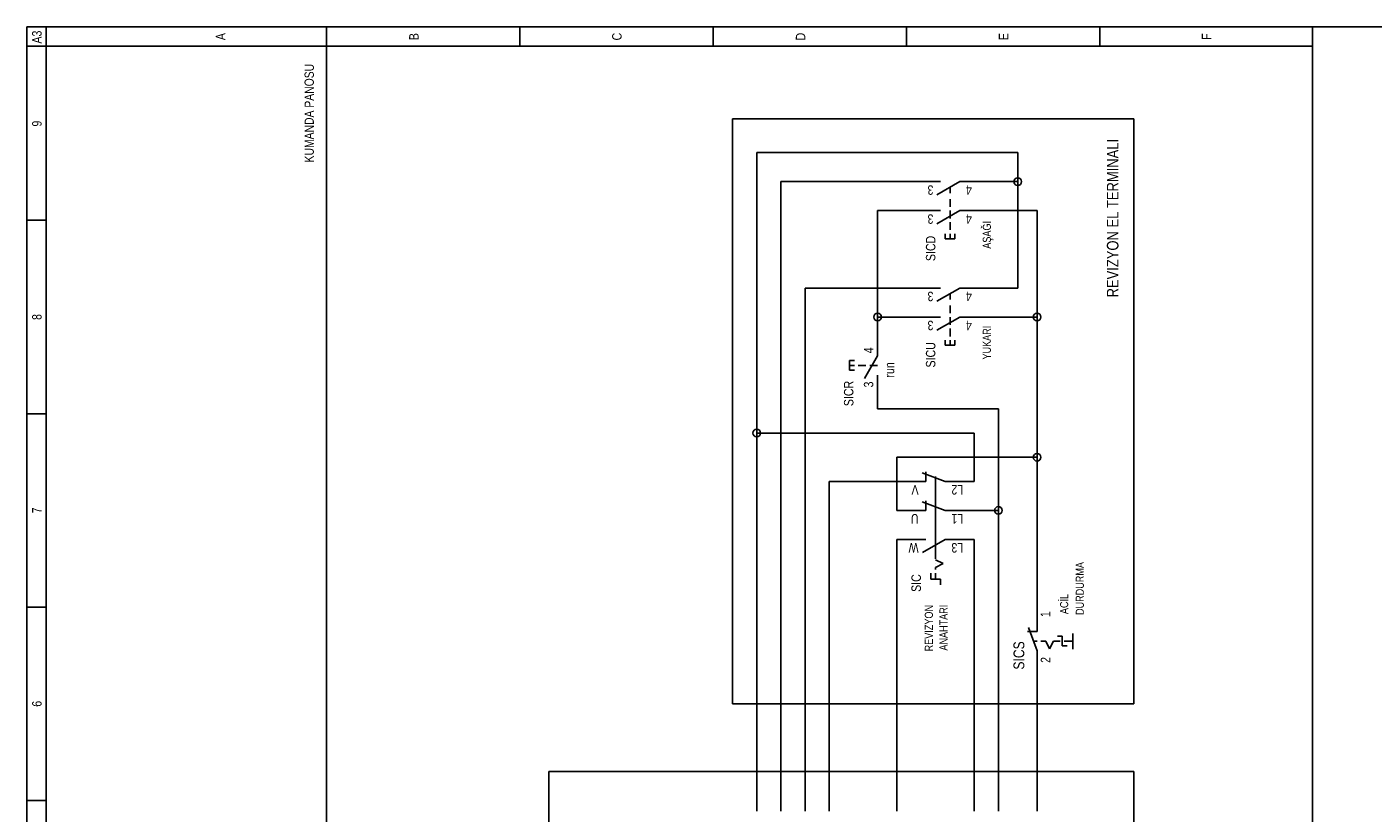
# Model space of a CAD drawing. Header units: centimetres. Extents: x 0 to 14545, y -30 to 2970.
# Tile 26 of 33: x 13137 to 13795, y 632 to 1016. Entities that reach past the tile are written whole.
import ezdxf
from ezdxf.enums import TextEntityAlignment as Align

# ---------------------------------------------------------------- set-up
doc = ezdxf.new("R2010")
doc.units = ezdxf.units.CM
doc.layers.add('ASN-ELEKTRIK', color=3, linetype='CONTINUOUS')
doc.layers.add('ASN-ELEKTRIK-YAZI', color=4, linetype='CONTINUOUS')
doc.styles.get("Standard").update_dxf_attribs({"font": 'arial.ttf', "width": 0.8})

msp = doc.modelspace()

# ---------------------------------------------------------------- linework, layer by layer
at = {"layer": 'ASN-ELEKTRIK'}
for p, q in [((13136.88, 70.2), (13136.88, 1015.95)), ((13136.88, 1015.95), (13803.63, 1015.95)), ((13146.33, 79.66), (13146.33, 1015.95)), ((13283.47, 1015.95), (13283.47, 1006.5)), ((13378.04, 1015.95), (13378.04, 1006.5)), ((13472.62, 1015.95), (13472.62, 1006.5)), ((13567.19, 1006.5), (13567.19, 1015.95)), ((13661.77, 1006.5), (13661.77, 1015.95)), ((13765.8, 70.2), (13765.8, 1015.95)), ((13136.88, 1006.5), (13765.8, 1006.5)), ((13283.47, 79.66), (13283.47, 1006.5)), ((13482.08, 684.94), (13482.08, 971.03)), ((13482.08, 971.03), (13678.32, 971.03)), ((13678.32, 971.03), (13678.32, 684.94)), ((13621.58, 954.48), (13493.9, 954.48)), ((13493.9, 817.34), (13493.9, 954.48)), ((13621.58, 940.29), (13621.58, 954.48)), ((13505.72, 635.29), (13505.72, 940.29)), ((13579.02, 940.29), (13505.72, 940.29)), ((13583.75, 940.29), (13579.02, 940.29)), ((13593.2, 940.29), (13582.01, 933.83)), ((13588.47, 934.62), (13588.47, 937.56)), ((13593.2, 940.29), (13597.93, 940.29)), ((13621.58, 940.29), (13597.93, 940.29)), ((13621.58, 888.28), (13621.58, 940.29)), ((13588.47, 928), (13588.47, 931.78)), ((13553.01, 926.11), (13579.02, 926.11)), ((13553.01, 874.09), (13553.01, 926.11)), ((13583.75, 926.11), (13579.02, 926.11)), ((13593.2, 926.11), (13582.01, 919.65)), ((13588.47, 922.32), (13588.47, 926.11)), ((13593.2, 926.11), (13597.93, 926.11)), ((13597.93, 926.11), (13631.03, 926.11)), ((13631.03, 874.09), (13631.03, 926.11)), ((13146.33, 921.38), (13136.88, 921.38)), ((13588.47, 916.65), (13588.47, 920.43)), ((13586.11, 912.39), (13586.11, 914.76)), ((13586.11, 912.39), (13590.84, 912.39)), ((13588.47, 912.39), (13588.47, 914.76)), ((13590.84, 912.39), (13590.84, 914.76)), ((13579.02, 888.28), (13517.54, 888.28)), ((13517.54, 888.28), (13517.54, 635.29)), ((13583.75, 888.28), (13579.02, 888.28)), ((13593.2, 888.28), (13582.01, 881.82)), ((13588.47, 882.6), (13588.47, 885.55)), ((13593.2, 888.28), (13597.93, 888.28)), ((13597.93, 888.28), (13621.58, 888.28)), ((13588.47, 875.98), (13588.47, 879.76)), ((13579.02, 874.09), (13553.01, 874.09)), ((13553.01, 859.9), (13553.01, 874.09)), ((13583.75, 874.09), (13579.02, 874.09)), ((13593.2, 874.09), (13582.01, 867.63)), ((13588.47, 870.31), (13588.47, 874.09)), ((13593.2, 874.09), (13597.93, 874.09)), ((13597.93, 874.09), (13631.03, 874.09)), ((13631.03, 805.52), (13631.03, 874.09)), ((13586.11, 860.38), (13586.11, 862.74)), ((13588.47, 864.63), (13588.47, 868.42)), ((13588.47, 860.38), (13588.47, 862.74)), ((13590.84, 860.38), (13590.84, 862.74)), ((13553.01, 855.17), (13553.01, 859.9)), ((13586.11, 860.38), (13590.84, 860.38)), ((13539.29, 852.81), (13541.66, 852.81)), ((13539.29, 848.08), (13539.29, 852.81)), ((13539.29, 850.45), (13541.66, 850.45)), ((13543.55, 850.45), (13547.33, 850.45)), ((13553.01, 855.17), (13546.55, 843.99)), ((13549.23, 850.45), (13553.01, 850.45)), ((13539.29, 848.08), (13541.66, 848.08)), ((13553.01, 845.72), (13553.01, 840.99)), ((13553.01, 829.17), (13553.01, 840.99)), ((13146.33, 826.8), (13136.88, 826.8)), ((13612.12, 829.17), (13553.01, 829.17)), ((13612.12, 779.51), (13612.12, 829.17)), ((13600.3, 817.34), (13493.9, 817.34)), ((13493.9, 635.29), (13493.9, 817.34)), ((13600.3, 793.7), (13600.3, 817.34)), ((13562.47, 779.51), (13562.47, 805.52)), ((13562.47, 805.52), (13631.03, 805.52)), ((13631.03, 725.04), (13631.03, 805.52)), ((13586.11, 793.7), (13574.76, 797.83)), ((13576.65, 793.7), (13576.65, 798.43)), ((13529.36, 793.7), (13529.36, 635.29)), ((13571.92, 793.7), (13529.36, 793.7)), ((13571.92, 793.7), (13571.73, 793.7)), ((13576.65, 793.7), (13571.92, 793.7)), ((13581.38, 755.87), (13581.38, 796.07)), ((13586.11, 793.7), (13590.84, 793.7)), ((13590.65, 793.7), (13590.84, 793.7)), ((13590.84, 793.7), (13600.3, 793.7)), ((13586.11, 779.51), (13574.76, 783.65)), ((13576.65, 779.51), (13576.65, 784.24)), ((13571.92, 779.51), (13562.47, 779.51)), ((13571.92, 779.51), (13571.73, 779.51)), ((13576.65, 779.51), (13571.92, 779.51)), ((13586.11, 779.51), (13590.84, 779.51)), ((13590.65, 779.51), (13590.84, 779.51)), ((13612.12, 779.51), (13590.84, 779.51)), ((13612.12, 635.29), (13612.12, 779.51)), ((13562.47, 765.33), (13571.92, 765.33)), ((13562.47, 765.33), (13562.47, 635.29)), ((13571.92, 765.33), (13571.73, 765.33)), ((13576.65, 765.33), (13571.92, 765.33)), ((13586.11, 765.33), (13574.92, 758.87)), ((13586.11, 765.33), (13590.84, 765.33)), ((13590.65, 765.33), (13590.84, 765.33)), ((13600.3, 765.33), (13590.84, 765.33)), ((13600.3, 635.29), (13600.3, 765.33)), ((13581.38, 755.4), (13585.16, 753.51)), ((13581.38, 753.51), (13581.38, 753.6)), ((13585.16, 753.51), (13581.38, 751.61)), ((13581.38, 750.67), (13581.38, 751.61)), ((13579.02, 745.94), (13579.02, 748.78)), ((13579.02, 745.94), (13583.75, 745.94)), ((13581.38, 745.94), (13581.38, 748.78)), ((13583.75, 743.1), (13583.75, 745.94)), ((13146.33, 732.23), (13136.88, 732.23)), ((13631.03, 720.31), (13631.03, 725.04)), ((13631.03, 720.31), (13626.3, 720.31)), ((13631.03, 710.85), (13626.9, 722.2)), ((13643.33, 717.95), (13640.96, 717.95)), ((13643.33, 717.95), (13643.33, 713.22)), ((13648.45, 711.72), (13648.45, 719.28)), ((13631.03, 715.58), (13629.33, 715.58)), ((13635.29, 715.58), (13632.92, 715.58)), ((13635.29, 715.58), (13637.18, 711.8)), ((13637.18, 711.8), (13639.07, 715.58)), ((13642.38, 715.58), (13639.07, 715.58)), ((13645.69, 713.22), (13643.33, 713.22)), ((13648.43, 715.58), (13644.27, 715.58)), ((13631.03, 710.85), (13631.03, 706.12)), ((13631.03, 635.29), (13631.03, 706.12)), ((13678.32, 684.94), (13482.08, 684.94)), ((13392.23, 110.39), (13392.23, 651.84)), ((13392.23, 651.84), (13678.32, 651.84)), ((13678.32, 651.84), (13678.32, 110.39)), ((13146.33, 637.65), (13136.88, 637.65)), ((13493.9, 632.45), (13493.9, 635.29)), ((13505.72, 632.45), (13505.72, 635.29)), ((13517.54, 632.45), (13517.54, 635.29)), ((13529.36, 632.45), (13529.36, 635.29)), ((13562.47, 632.45), (13562.47, 635.29)), ((13600.3, 632.45), (13600.3, 635.29)), ((13612.12, 632.45), (13612.12, 635.29)), ((13631.03, 632.45), (13631.03, 635.29))]:
    msp.add_line(p, q, dxfattribs=at)
for centre in [(13621.58, 940.29), (13553.01, 874.09), (13631.03, 874.09), (13493.9, 817.34), (13631.03, 805.52), (13612.12, 779.51)]:
    msp.add_circle(centre, 1.89, dxfattribs=at)

# ---------------------------------------------------------------- texts
at = {"layer": 'ASN-ELEKTRIK-YAZI', "width": 0.8}
for s, height, rotation, p in [('A3', 4.634, 90, (13144.06, 1007.82)), ('3', 4.63, 180, (13580.34, 938.5)), ('3', 4.63, 180, (13580.34, 924.31)), ('3', 4.63, 180, (13580.34, 886.48)), ('3', 4.63, 180, (13580.34, 872.29)), ('run', 4.634, 90, (13561.14, 844.48)), ('3', 4.63, 90, (13550.93, 839.66)), ('V', 4.63, 180, (13573.06, 791.9)), ('U', 4.63, 180, (13573.06, 777.72)), ('W', 4.63, 180, (13573.06, 763.53)), ('DURDURMA', 3.972, 90, (13653.9, 728.38)), ('ACİL', 3.972, 90, (13646.26, 728.82)), ('1', 4.63, 90, (13637.46, 727.31))]:
    msp.add_text(s, height=height, rotation=rotation, dxfattribs=at).set_placement(p)
for s, height, p in [('A', 4.63, (13233.91, 1011.22)), ('B', 4.63, (13328.49, 1011.22)), ('C', 4.63, (13427.79, 1011.22)), ('D', 4.63, (13517.64, 1011.22)), ('E', 4.63, (13616.94, 1011.22)), ('F', 4.63, (13716.25, 1011.22)), ('9', 4.63, (13144.06, 968.67)), ('AŞAĞI', 3.972, (13608.43, 914.28)), ('8', 4.63, (13144.06, 874.09)), ('YUKARI', 3.972, (13608.42, 861.58)), ('7', 4.63, (13144.06, 779.51)), ('SICS', 5.296, (13624.79, 708.58)), ('6', 4.63, (13144.06, 684.94))]:
    msp.add_text(s, height=height, rotation=90, dxfattribs=at).set_placement(p, align=Align.CENTER)
for s, height, rotation, p in [('KUMANDA PANOSU', 4.5396, 90, (13277.23, 997.89)), ('REVIZYON EL TERMINALI', 5.6745, 90, (13670.85, 961.19)), ('4', 4.63, 180, (13596.23, 938.5)), ('4', 4.63, 180, (13596.23, 924.31)), ('SICD', 4.634, 90, (13581.29, 913.81)), ('4', 4.63, 180, (13596.23, 886.48)), ('4', 4.63, 180, (13596.23, 872.29)), ('4', 4.63, 90, (13550.93, 859.24)), ('SICU', 4.634, 90, (13581.29, 861.79)), ('SICR', 4.634, 90, (13541.19, 842.88)), ('L2', 4.634, 180, (13589.14, 791.9)), ('L1', 4.634, 180, (13589.14, 777.72)), ('L3', 4.634, 180, (13589.14, 763.53)), ('SIC', 4.634, 90, (13574.19, 748.3)), ('REVIZYON', 3.972, 90, (13580.06, 733.27)), ('ANAHTARI', 3.972, 90, (13587.25, 733.41)), ('2', 4.63, 90, (13637.46, 707.83))]:
    msp.add_text(s, height=height, rotation=rotation, dxfattribs=at).set_placement(p, align=Align.RIGHT)

doc.saveas('drawing.dxf')
